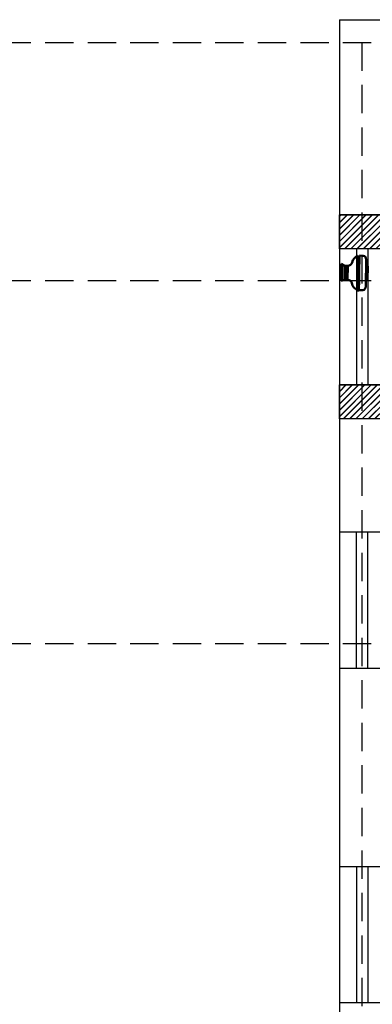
# Model space of a CAD drawing. Header units: inches. Extents: x 8001 to 766003, y -84601 to 563258.
# Tile 11 of 169: x 201574 to 204682, y 45438 to 54120. Entities that reach past the tile are written whole.
import ezdxf

# ---------------------------------------------------------------- set-up
doc = ezdxf.new("R2010")
doc.units = ezdxf.units.IN
doc.header["$MEASUREMENT"] = 0
doc.linetypes.add('( Hidden )', pattern=[0.375, 0.25, -0.125])
doc.layers.add('.', color=7, linetype='Continuous', lineweight=15)
doc.layers.add('Oborudovan', color=7, linetype='Continuous', lineweight=50, true_color=0x73109e)
doc.layers.add('Vozduhovod', color=7, linetype='Continuous', lineweight=50, true_color=0x168d87)
pattern_1 = [(45, (0, 0), (-27.57716446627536, 27.57716446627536), []), (45, (2, 0), (-27.57716446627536, 27.57716446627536), [])]

# ---------------------------------------------------------------- blocks, each defined once
blk = doc.blocks.new('ffffffffffffffffdddddfffx')
at = {"layer": '.'}
h = blk.add_hatch(dxfattribs=at)
h.set_pattern_fill('JIS_LC_8', color=32, scale=5)
h.set_pattern_definition(pattern_1)
h.paths.add_polyline_path([(2132516.529162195, 2055206.57200169), (2132916.529162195, 2055206.57200169), (2132916.529162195, 2054906.57200169), (2132516.529162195, 2054906.57200169)])
h = blk.add_hatch(dxfattribs=at)
h.set_pattern_fill('JIS_LC_8', color=32, scale=5)
h.set_pattern_definition(pattern_1)
h.paths.add_polyline_path([(2132516.529162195, 2053706.57200169), (2132916.529162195, 2053706.57200169), (2132916.529162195, 2053406.57200169), (2132516.529162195, 2053406.57200169)])
for p, q in [((2132916.529162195, 2055206.57200169), (2132516.529162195, 2055206.57200169)), ((2132916.529162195, 2054906.57200169), (2132516.529162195, 2054906.57200169)), ((2132916.529162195, 2053706.57200169), (2132516.529162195, 2053706.57200169)), ((2132916.529162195, 2053406.57200169), (2132516.529162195, 2053406.57200169))]:
    blk.add_line(p, q)
at = {"color": 5}
for p, q in [((2132666.529162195, 2054906.57200169), (2132666.529162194, 2053706.57200169)), ((2132766.529162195, 2054906.57200169), (2132766.529162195, 2053706.57200169))]:
    blk.add_line(p, q, dxfattribs=at)
at = {"color": 0}
for points in [[(2132516.529162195, 2055206.57200169), (2132916.529162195, 2055206.57200169), (2132916.529162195, 2054906.57200169), (2132516.529162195, 2054906.57200169)], [(2132516.529162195, 2053706.57200169), (2132916.529162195, 2053706.57200169), (2132916.529162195, 2053406.57200169), (2132516.529162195, 2053406.57200169)]]:
    blk.add_lwpolyline(points, close=True, dxfattribs=at)
blk = doc.blocks.new('hkgk')
for p, q in [((176571.1995090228, 102129.3399678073), (231521.1995090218, 102129.3399678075)), ((176571.1995090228, 102129.3399678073), (176571.1995090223, 93229.33996780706)), ((176972.7463723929, 97609.33996780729), (176572.7463723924, 97609.33996780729)), ((176972.7463723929, 96409.33996780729), (176572.7463723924, 96409.33996780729)), ((176971.1995090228, 94659.33996780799), (176571.1995090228, 94659.33996780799)), ((176972.7463723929, 93459.33996780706), (176572.7463723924, 93459.33996780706))]:
    blk.add_line(p, q)
at = {"color": 1, "linetype": '( Hidden )', "ltscale": 1000}
for p, q in [((170227.6217216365, 101929.3399678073), (231321.1995090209, 101929.3399678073)), ((176769.6526456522, 101929.3399678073), (176769.6526456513, 50364.70336688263)), ((170227.6217216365, 99829.33996780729), (231321.1995090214, 99829.33996780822)), ((170227.621721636, 96629.33996780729), (231321.1995090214, 96629.33996780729))]:
    blk.add_line(p, q, dxfattribs=at)
at = {"color": 5}
for p, q in [((176722.7463723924, 96409.33996780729), (176722.7463723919, 97609.33996780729)), ((176822.7463723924, 96409.33996780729), (176822.7463723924, 97609.33996780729)), ((176721.1995090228, 94659.33996780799), (176721.1995090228, 93459.33996780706)), ((176821.1995090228, 94659.33996780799), (176821.1995090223, 93459.33996780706))]:
    blk.add_line(p, q, dxfattribs=at)
at = {"color": 0}
blk.add_lwpolyline([(176572.7463723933, 100409.3399678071), (176972.7463723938, 100409.3399678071)], dxfattribs=at)
blk.add_blockref('ffffffffffffffffdddddfffx', (-1955945.329653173, -1954797.232033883), dxfattribs=at)

msp = doc.modelspace()

# ---------------------------------------------------------------- block references
at = {"color": 25}
msp.add_blockref('hkgk', (27820.25034439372, -48009.03783065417), dxfattribs=at)

# ---------------------------------------------------------------- next in the draw order: linework, layer by layer
at = {"layer": 'Oborudovan', "ltscale": 10}
for p, q in [((204554.6276068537, 52041.5028310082), (204551.3945987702, 51732.11236639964)), ((204567.7634207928, 52039.55119529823), (204601.4482140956, 52039.19920252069)), ((204452.5431076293, 51950.56454964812), (204464.8789764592, 51950.43564469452)), ((204464.8789764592, 51950.43564469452), (204463.5685907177, 51825.03513753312)), ((204451.2327218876, 51825.16404248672), (204463.5685907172, 51825.03513753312)), ((204564.588074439, 51735.67880826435), (204598.2728677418, 51735.3268154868))]:
    msp.add_line(p, q, dxfattribs=at)
at = {"layer": 'Oborudovan'}
for p, q in [((204567.7823781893, 52041.36536884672), (204564.5493701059, 51731.97490423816)), ((204627.5064910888, 52009.41327849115), (204624.9577403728, 51765.78026928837)), ((204451.2327218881, 51825.16404248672), (204452.5431076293, 51950.56454964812)), ((204567.2307141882, 51986.19678474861), (204565.0941604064, 51781.73414496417)), ((204564.5493701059, 51731.97490423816), (204551.3945987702, 51732.11236639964))]:
    msp.add_line(p, q, dxfattribs=at)
for points in [[(204451.2327218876, 51825.16404248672), (204435.9954587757, 51825.32326586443), (204437.3035250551, 51950.50180654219), (204452.5431076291, 51950.56454964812)], [(204626.8654534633, 51948.36241014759), (204642.1027165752, 51948.20318676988), (204640.7969902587, 51823.24857445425), (204625.5597271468, 51823.40779783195)]]:
    msp.add_lwpolyline(points, dxfattribs=at)
for centre, radius, start, end in [((204581.6360549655, 51963.49035986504), 78.41969622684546, 110.1815690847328, 168.1691885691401), ((204596.2817796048, 52008.38780599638), 31.24154607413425, 356.7943007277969, 80.48123361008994), ((204466.3270128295, 51990.47869754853), 40.06922623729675, 267.9289731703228, 344.1992821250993), ((204466.3086093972, 51787.48638307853), 37.64859444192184, 13.18482267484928, 94.17360674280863), ((204577.8194750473, 51807.01214233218), 75.64969338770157, 188.3136835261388, 249.5889197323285), ((204593.2871588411, 51766.61359993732), 31.68154312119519, 279.0542459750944, 0.3321732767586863)]:
    msp.add_arc(centre, radius, start, end, dxfattribs=at)
at = {"layer": 'Vozduhovod'}
for p, q in [((204406.7130302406, 51816.09014124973), (204406.7130302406, 51966.08195235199)), ((204437.3035250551, 51950.50180654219), (204406.7130302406, 51966.08195235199)), ((204414.1554609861, 51813.714368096), (204414.1554609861, 51963.70617919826)), ((204435.9954587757, 51825.32326586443), (204406.7130302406, 51816.09014124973))]:
    msp.add_line(p, q, dxfattribs=at)

doc.saveas('drawing.dxf')
